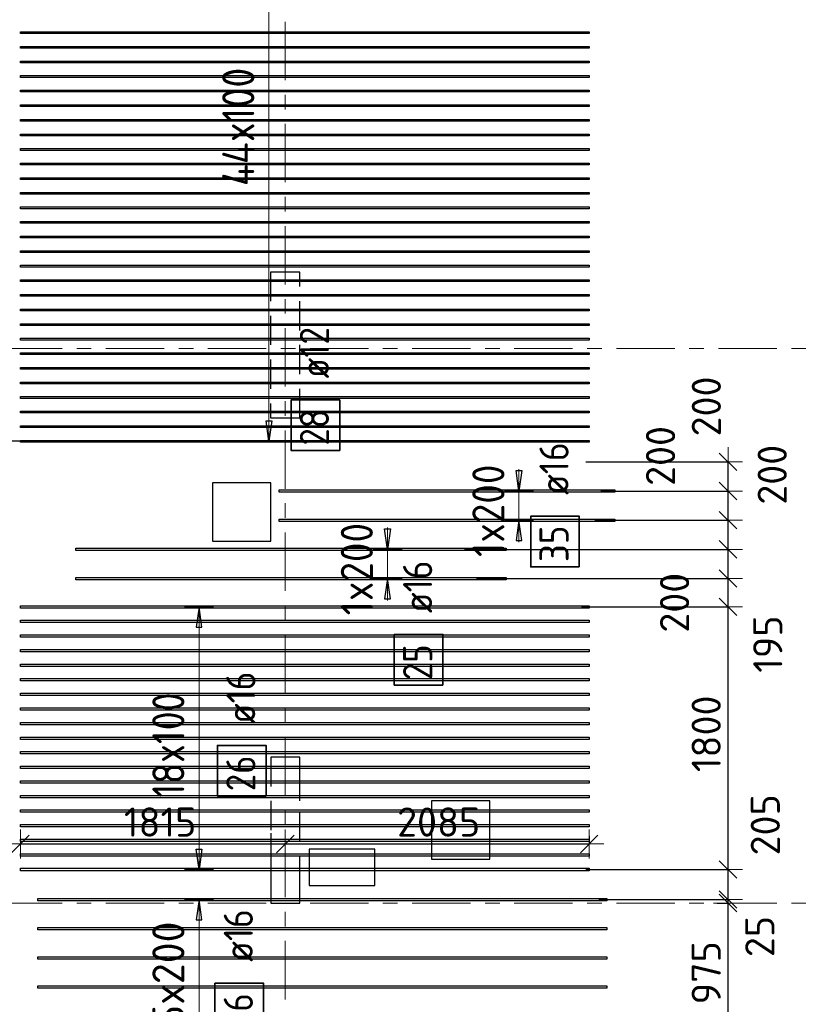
# Model space of a CAD drawing. Header units: metres. Extents: x -38 to 97, y -15 to 21.
# Tile 16 of 82: x 11 to 16, y 8 to 15. Entities that reach past the tile are written whole.
import ezdxf

# ---------------------------------------------------------------- set-up
doc = ezdxf.new("R2010")
doc.units = ezdxf.units.M
doc.header["$PDMODE"] = 65
for name, pattern in [('______11', [0.5, 0.4, -0.05, 0, -0.05]), ('______2', [0.27, 0.2, -0.07]), ('______5', [1.1, 0.8, -0.1, 0.1, -0.1])]:
    doc.linetypes.add(name, pattern=pattern)
for name, color, linetype, lineweight in [('XR$2$Осевая линия (1)', 7, '______5', 13), ('XR$3$Перекрытие (1)', 7, 'Continuous', 35), ('XR$3$Размерная линия (1)', 7, 'Continuous', 13)]:
    doc.layers.add(name, color=color, linetype=linetype, lineweight=lineweight)
doc.layers.add('XR$3$Арм.стержн.Доп. Арм верхн.зоны Х', color=7, linetype='Continuous', lineweight=35, true_color=0x8c8cff)
doc.layers.add('XR$5$Стена_ бетон несущ.', color=7, linetype='Continuous', lineweight=70, true_color=0xb4b496)
doc.styles.add('ISOCPEUR', font='txt')
doc.dimstyles.new('DIMSTYLE_3', dxfattribs={"dimtxt": 0.2, "dimasz": 0.2, "dimexe": 0, "dimexo": 0, "dimgap": 0.1, "dimtad": 2, "dimdec": 0, "dimlfac": 1000, "dimrnd": 5, "dimzin": 12, "dimdsep": 46, "dimtxsty": 'ISOCPEUR', "dimblk1": 'ALL_ML_STRICH', "dimblk2": 'ALL_ML_STRICH', "dimsah": 1, "dimcen": 0, "dimclrd": 7, "dimclre": 256, "dimclrt": 7, "dimadec": 0, "dimazin": 0, "dimtfac": 1, "dimtdec": 0, "dimtix": 1, "dimtmove": 2, "dimatfit": 3, "dimfxl": 0, "dimtzin": 0, "dimlwd": 0, "dimlwe": -3, "dimarcsym": 0})
doc.dimstyles.new('DIMSTYLE_6', dxfattribs={"dimtxt": 0.2, "dimasz": 0.2, "dimexe": 0, "dimexo": 0, "dimgap": 0.1, "dimtad": 2, "dimdec": 0, "dimlfac": 1000, "dimrnd": 5, "dimzin": 12, "dimdsep": 46, "dimtxsty": 'ISOCPEUR', "dimblk1": 'ALL_ML_STRICH', "dimblk2": 'ALL_ML_STRICH', "dimsah": 1, "dimcen": 0, "dimclrd": 7, "dimclre": 256, "dimclrt": 7, "dimadec": 0, "dimazin": 0, "dimtfac": 1, "dimtdec": 0, "dimtix": 1, "dimtmove": 2, "dimatfit": 3, "dimfxl": 0, "dimtvp": 1.2, "dimtzin": 0, "dimlwd": 0, "dimlwe": -3, "dimarcsym": 0})
doc.dimstyles.new('DIMSTYLE_7', dxfattribs={"dimtxt": 0.2, "dimasz": 0.2, "dimexe": 0, "dimexo": 0, "dimgap": 0.1, "dimtad": 0, "dimdec": 0, "dimlfac": 1000, "dimrnd": 5, "dimzin": 12, "dimdsep": 46, "dimtxsty": 'ISOCPEUR', "dimblk1": 'ALL_ML_STRICH', "dimblk2": 'ALL_ML_STRICH', "dimsah": 1, "dimcen": 0, "dimclrd": 7, "dimclre": 256, "dimclrt": 7, "dimadec": 0, "dimazin": 0, "dimtfac": 1, "dimtdec": 0, "dimtix": 1, "dimtmove": 2, "dimatfit": 3, "dimfxl": 0, "dimtvp": 1.2, "dimtzin": 0, "dimlwd": 0, "dimlwe": -3, "dimarcsym": 0})

# ---------------------------------------------------------------- blocks, each defined once
blk = doc.blocks.new('ALL_ML_STRICH')
at = {"color": 0, "linetype": 'ByBlock', "lineweight": -2}
for p, q in [((0, -0.5), (0, 0.5)), ((-1, 0), (0.5, 0)), ((-0.3, -0.3), (0.3, 0.3))]:
    blk.add_line(p, q, dxfattribs=at)
blk = doc.blocks.new('*D369')
at = {"layer": 'DEFPOINTS', "color": 7, "linetype": 'Continuous', "lineweight": 13, "transparency": 33554687}
for p in [(15.5407, 9), (14.7167, 8.0241), (15.6359, 8.0241)]:
    blk.add_point(p, dxfattribs=at)
at = {"layer": 'XR$3$Размерная линия (1)', "color": 9, "linetype": 'Continuous', "lineweight": -2, "true_color": 0xc7c7c7, "transparency": 33554687}
for p, q in [((15.5607, 9), (15.6359, 9)), ((14.7367, 8.0241), (15.6359, 8.0241))]:
    blk.add_line(p, q, dxfattribs=at)
at = {"layer": 'XR$3$Размерная линия (1)', "color": 7, "linetype": 'Continuous', "lineweight": -2, "transparency": 33554687}
blk.add_line((15.6359, 8.0241), (15.6359, 9), dxfattribs=at)
at = {"layer": 'XR$3$Размерная линия (1)', "color": 7, "linetype": 'Continuous', "lineweight": 13, "transparency": 33554687, "xscale": 0.2, "yscale": 0.2, "zscale": 0.2}
for p, rotation in [((15.6359, 9), 90), ((15.6359, 8.0241), 270)]:
    blk.add_blockref('ALL_ML_STRICH', p, dxfattribs=dict(at, rotation=rotation))
at = {"layer": 'XR$3$Размерная линия (1)', "color": 7, "linetype": 'Continuous', "lineweight": 13, "transparency": 33554687, "insert": (15.4859, 8.522), "char_height": 0.2, "width": 0.6, "attachment_point": 5, "rotation": 90, "style": 'ISOCPEUR'}
blk.add_mtext('\\A1;{975}', dxfattribs=at)
blk = doc.blocks.new('*D370')
at = {"layer": 'DEFPOINTS', "color": 7, "linetype": 'Continuous', "lineweight": 13, "transparency": 33554687}
for p in [(14.7297, 9.0241), (15.5407, 9), (15.6359, 9)]:
    blk.add_point(p, dxfattribs=at)
at = {"layer": 'XR$3$Размерная линия (1)', "color": 9, "linetype": 'Continuous', "lineweight": -2, "true_color": 0xc7c7c7, "transparency": 33554687}
for p, q in [((14.7497, 9.0241), (15.6359, 9.0241)), ((15.5607, 9), (15.6359, 9))]:
    blk.add_line(p, q, dxfattribs=at)
at = {"layer": 'XR$3$Размерная линия (1)', "color": 7, "linetype": 'Continuous', "lineweight": -2, "transparency": 33554687}
blk.add_line((15.6359, 9), (15.6359, 9.0241), dxfattribs=at)
at = {"layer": 'XR$3$Размерная линия (1)', "color": 7, "linetype": 'Continuous', "lineweight": 13, "transparency": 33554687, "xscale": 0.2, "yscale": 0.2, "zscale": 0.2}
for p, rotation in [((15.6359, 9), 270), ((15.6359, 9.0241), 90)]:
    blk.add_blockref('ALL_ML_STRICH', p, dxfattribs=dict(at, rotation=rotation))
at = {"layer": 'XR$3$Размерная линия (1)', "color": 7, "linetype": 'Continuous', "lineweight": 13, "transparency": 33554687, "insert": (15.8536, 8.7705), "char_height": 0.2, "width": 0.4, "attachment_point": 5, "rotation": 90, "style": 'ISOCPEUR'}
blk.add_mtext('\\A1;{25}', dxfattribs=at)
blk = doc.blocks.new('*D371')
at = {"layer": 'DEFPOINTS', "color": 7, "linetype": 'Continuous', "lineweight": 13, "transparency": 33554687}
for p in [(14.6401, 9.23), (14.7297, 9.0241), (15.6359, 9.0241)]:
    blk.add_point(p, dxfattribs=at)
at = {"layer": 'XR$3$Размерная линия (1)', "color": 9, "linetype": 'Continuous', "lineweight": -2, "true_color": 0xc7c7c7, "transparency": 33554687}
for p, q in [((14.6601, 9.23), (15.6359, 9.23)), ((14.7497, 9.0241), (15.6359, 9.0241))]:
    blk.add_line(p, q, dxfattribs=at)
at = {"layer": 'XR$3$Размерная линия (1)', "color": 7, "linetype": 'Continuous', "lineweight": -2, "transparency": 33554687}
blk.add_line((15.6359, 9.0241), (15.6359, 9.23), dxfattribs=at)
at = {"layer": 'XR$3$Размерная линия (1)', "color": 7, "linetype": 'Continuous', "lineweight": 13, "transparency": 33554687, "xscale": 0.2, "yscale": 0.2, "zscale": 0.2}
for p, rotation in [((15.6359, 9.23), 90), ((15.6359, 9.0241), 270)]:
    blk.add_blockref('ALL_ML_STRICH', p, dxfattribs=dict(at, rotation=rotation))
at = {"layer": 'XR$3$Размерная линия (1)', "color": 7, "linetype": 'Continuous', "lineweight": 13, "transparency": 33554687, "insert": (15.8911, 9.536), "char_height": 0.2, "width": 0.6, "attachment_point": 5, "rotation": 90, "style": 'ISOCPEUR'}
blk.add_mtext('\\A1;{205}', dxfattribs=at)
blk = doc.blocks.new('*D372')
at = {"layer": 'DEFPOINTS', "color": 7, "linetype": 'Continuous', "lineweight": 13, "transparency": 33554687}
for p in [(14.6109, 11.03), (14.6401, 9.23), (15.6359, 9.23)]:
    blk.add_point(p, dxfattribs=at)
at = {"layer": 'XR$3$Размерная линия (1)', "color": 9, "linetype": 'Continuous', "lineweight": -2, "true_color": 0xc7c7c7, "transparency": 33554687}
for p, q in [((14.6309, 11.03), (15.6359, 11.03)), ((14.6601, 9.23), (15.6359, 9.23))]:
    blk.add_line(p, q, dxfattribs=at)
at = {"layer": 'XR$3$Размерная линия (1)', "color": 7, "linetype": 'Continuous', "lineweight": -2, "transparency": 33554687}
blk.add_line((15.6359, 9.23), (15.6359, 11.03), dxfattribs=at)
at = {"layer": 'XR$3$Размерная линия (1)', "color": 7, "linetype": 'Continuous', "lineweight": 13, "transparency": 33554687, "xscale": 0.2, "yscale": 0.2, "zscale": 0.2}
for p, rotation in [((15.6359, 11.03), 90), ((15.6359, 9.23), 270)]:
    blk.add_blockref('ALL_ML_STRICH', p, dxfattribs=dict(at, rotation=rotation))
at = {"layer": 'XR$3$Размерная линия (1)', "color": 7, "linetype": 'Continuous', "lineweight": 13, "transparency": 33554687, "insert": (15.4859, 10.16), "char_height": 0.2, "width": 0.8, "attachment_point": 5, "rotation": 90, "style": 'ISOCPEUR'}
blk.add_mtext('\\A1;{1800}', dxfattribs=at)
blk = doc.blocks.new('*D373')
at = {"layer": 'DEFPOINTS', "color": 7, "linetype": 'Continuous', "lineweight": 13, "transparency": 33554687}
for p in [(13.8913, 11.2241), (14.6109, 11.03), (15.6359, 11.03)]:
    blk.add_point(p, dxfattribs=at)
at = {"layer": 'XR$3$Размерная линия (1)', "color": 9, "linetype": 'Continuous', "lineweight": -2, "true_color": 0xc7c7c7, "transparency": 33554687}
for p, q in [((13.9113, 11.2241), (15.6359, 11.2241)), ((14.6309, 11.03), (15.6359, 11.03))]:
    blk.add_line(p, q, dxfattribs=at)
at = {"layer": 'XR$3$Размерная линия (1)', "color": 7, "linetype": 'Continuous', "lineweight": -2, "transparency": 33554687}
blk.add_line((15.6359, 11.03), (15.6359, 11.2241), dxfattribs=at)
at = {"layer": 'XR$3$Размерная линия (1)', "color": 7, "linetype": 'Continuous', "lineweight": 13, "transparency": 33554687, "xscale": 0.2, "yscale": 0.2, "zscale": 0.2}
for p, rotation in [((15.6359, 11.2241), 90), ((15.6359, 11.03), 270)]:
    blk.add_blockref('ALL_ML_STRICH', p, dxfattribs=dict(at, rotation=rotation))
at = {"layer": 'XR$3$Размерная линия (1)', "color": 7, "linetype": 'Continuous', "lineweight": 13, "transparency": 33554687, "insert": (15.9082, 10.7748), "char_height": 0.2, "width": 0.6, "attachment_point": 5, "rotation": 90, "style": 'ISOCPEUR'}
blk.add_mtext('\\A1;{195}', dxfattribs=at)
blk = doc.blocks.new('*D374')
at = {"layer": 'DEFPOINTS', "color": 7, "linetype": 'Continuous', "lineweight": 13, "transparency": 33554687}
for p in [(13.8097, 11.4241), (13.8913, 11.2241), (15.6359, 11.2241)]:
    blk.add_point(p, dxfattribs=at)
at = {"layer": 'XR$3$Размерная линия (1)', "color": 9, "linetype": 'Continuous', "lineweight": -2, "true_color": 0xc7c7c7, "transparency": 33554687}
for p, q in [((13.8297, 11.4241), (15.6359, 11.4241)), ((13.9113, 11.2241), (15.6359, 11.2241))]:
    blk.add_line(p, q, dxfattribs=at)
at = {"layer": 'XR$3$Размерная линия (1)', "color": 7, "linetype": 'Continuous', "lineweight": -2, "transparency": 33554687}
blk.add_line((15.6359, 11.2241), (15.6359, 11.4241), dxfattribs=at)
at = {"layer": 'XR$3$Размерная линия (1)', "color": 7, "linetype": 'Continuous', "lineweight": 13, "transparency": 33554687, "xscale": 0.2, "yscale": 0.2, "zscale": 0.2}
for p, rotation in [((15.6359, 11.4241), 90), ((15.6359, 11.2241), 270)]:
    blk.add_blockref('ALL_ML_STRICH', p, dxfattribs=dict(at, rotation=rotation))
at = {"layer": 'XR$3$Размерная линия (1)', "color": 7, "linetype": 'Continuous', "lineweight": 13, "transparency": 33554687, "insert": (15.2691, 11.0585), "char_height": 0.2, "width": 0.6, "attachment_point": 5, "rotation": 90, "style": 'ISOCPEUR'}
blk.add_mtext('\\A1;{200}', dxfattribs=at)
blk = doc.blocks.new('*D375')
at = {"layer": 'DEFPOINTS', "color": 7, "linetype": 'Continuous', "lineweight": 13, "transparency": 33554687}
for p in [(14.7023, 11.6241), (13.8097, 11.4241), (15.6359, 11.4241)]:
    blk.add_point(p, dxfattribs=at)
at = {"layer": 'XR$3$Размерная линия (1)', "color": 9, "linetype": 'Continuous', "lineweight": -2, "true_color": 0xc7c7c7, "transparency": 33554687}
for p, q in [((14.7223, 11.6241), (15.6359, 11.6241)), ((13.8297, 11.4241), (15.6359, 11.4241))]:
    blk.add_line(p, q, dxfattribs=at)
at = {"layer": 'XR$3$Размерная линия (1)', "color": 7, "linetype": 'Continuous', "lineweight": -2, "transparency": 33554687}
blk.add_line((15.6359, 11.4241), (15.6359, 11.6241), dxfattribs=at)
at = {"layer": 'XR$3$Размерная линия (1)', "color": 7, "linetype": 'Continuous', "lineweight": 13, "transparency": 33554687, "xscale": 0.2, "yscale": 0.2, "zscale": 0.2}
for p, rotation in [((15.6359, 11.6241), 90), ((15.6359, 11.4241), 270)]:
    blk.add_blockref('ALL_ML_STRICH', p, dxfattribs=dict(at, rotation=rotation))
at = {"layer": 'XR$3$Размерная линия (1)', "color": 7, "linetype": 'Continuous', "lineweight": 13, "transparency": 33554687, "insert": (15.9386, 11.9356), "char_height": 0.2, "width": 0.6, "attachment_point": 5, "rotation": 90, "style": 'ISOCPEUR'}
blk.add_mtext('\\A1;{200}', dxfattribs=at)
blk = doc.blocks.new('*D376')
at = {"layer": 'DEFPOINTS', "color": 7, "linetype": 'Continuous', "lineweight": 13, "transparency": 33554687}
for p in [(14.7428, 11.8241), (14.7023, 11.6241), (15.6359, 11.6241)]:
    blk.add_point(p, dxfattribs=at)
at = {"layer": 'XR$3$Размерная линия (1)', "color": 9, "linetype": 'Continuous', "lineweight": -2, "true_color": 0xc7c7c7, "transparency": 33554687}
for p, q in [((14.7628, 11.8241), (15.6359, 11.8241)), ((14.7223, 11.6241), (15.6359, 11.6241))]:
    blk.add_line(p, q, dxfattribs=at)
at = {"layer": 'XR$3$Размерная линия (1)', "color": 7, "linetype": 'Continuous', "lineweight": -2, "transparency": 33554687}
blk.add_line((15.6359, 11.6241), (15.6359, 11.8241), dxfattribs=at)
at = {"layer": 'XR$3$Размерная линия (1)', "color": 7, "linetype": 'Continuous', "lineweight": 13, "transparency": 33554687, "xscale": 0.2, "yscale": 0.2, "zscale": 0.2}
for p, rotation in [((15.6359, 11.8241), 90), ((15.6359, 11.6241), 270)]:
    blk.add_blockref('ALL_ML_STRICH', p, dxfattribs=dict(at, rotation=rotation))
at = {"layer": 'XR$3$Размерная линия (1)', "color": 7, "linetype": 'Continuous', "lineweight": 13, "transparency": 33554687, "insert": (15.173, 12.0643), "char_height": 0.2, "width": 0.6, "attachment_point": 5, "rotation": 90, "style": 'ISOCPEUR'}
blk.add_mtext('\\A1;{200}', dxfattribs=at)
blk = doc.blocks.new('*D377')
at = {"layer": 'DEFPOINTS', "color": 7, "linetype": 'Continuous', "lineweight": 13, "transparency": 33554687}
for p in [(14.6402, 12.0241), (14.7428, 11.8241), (15.6359, 11.8241)]:
    blk.add_point(p, dxfattribs=at)
at = {"layer": 'XR$3$Размерная линия (1)', "color": 9, "linetype": 'Continuous', "lineweight": -2, "true_color": 0xc7c7c7, "transparency": 33554687}
for p, q in [((14.6602, 12.0241), (15.6359, 12.0241)), ((14.7628, 11.8241), (15.6359, 11.8241))]:
    blk.add_line(p, q, dxfattribs=at)
at = {"layer": 'XR$3$Размерная линия (1)', "color": 7, "linetype": 'Continuous', "lineweight": -2, "transparency": 33554687}
blk.add_line((15.6359, 11.8241), (15.6359, 12.0241), dxfattribs=at)
at = {"layer": 'XR$3$Размерная линия (1)', "color": 7, "linetype": 'Continuous', "lineweight": 13, "transparency": 33554687, "xscale": 0.2, "yscale": 0.2, "zscale": 0.2}
for p, rotation in [((15.6359, 12.0241), 90), ((15.6359, 11.8241), 270)]:
    blk.add_blockref('ALL_ML_STRICH', p, dxfattribs=dict(at, rotation=rotation))
at = {"layer": 'XR$3$Размерная линия (1)', "color": 7, "linetype": 'Continuous', "lineweight": 13, "transparency": 33554687, "insert": (15.4868, 12.4037), "char_height": 0.2, "width": 0.6, "attachment_point": 5, "rotation": 90, "style": 'ISOCPEUR'}
blk.add_mtext('\\A1;{200}', dxfattribs=at)
blk = doc.blocks.new('*D378')
at = {"layer": 'DEFPOINTS', "color": 7, "linetype": 'Continuous', "lineweight": 13, "transparency": 33554687}
for p in [(10.7838, 9.4051), (10.7838, 9.3917), (12.6, 9.3859)]:
    blk.add_point(p, dxfattribs=at)
at = {"layer": 'XR$3$Размерная линия (1)', "color": 9, "linetype": 'Continuous', "lineweight": -2, "true_color": 0xc7c7c7, "transparency": 33554687}
for p, q in [((10.7838, 9.4117), (10.7838, 9.4051)), ((12.6, 9.4059), (12.6, 9.4051))]:
    blk.add_line(p, q, dxfattribs=at)
at = {"layer": 'XR$3$Размерная линия (1)', "color": 7, "linetype": 'Continuous', "lineweight": -2, "transparency": 33554687}
blk.add_line((10.7838, 9.4051), (12.6, 9.4051), dxfattribs=at)
at = {"layer": 'XR$3$Размерная линия (1)', "color": 7, "linetype": 'Continuous', "lineweight": 13, "transparency": 33554687, "xscale": 0.2, "yscale": 0.2, "zscale": 0.2, "rotation": 180}
blk.add_blockref('ALL_ML_STRICH', (10.7838, 9.4051), dxfattribs=at)
at = {"layer": 'XR$3$Размерная линия (1)', "color": 7, "linetype": 'Continuous', "lineweight": 13, "transparency": 33554687, "xscale": 0.2, "yscale": 0.2, "zscale": 0.2}
blk.add_blockref('ALL_ML_STRICH', (12.6, 9.4051), dxfattribs=at)
at = {"layer": 'XR$3$Размерная линия (1)', "color": 7, "linetype": 'Continuous', "lineweight": 13, "transparency": 33554687, "insert": (11.7419, 9.5551), "char_height": 0.2, "width": 0.8, "attachment_point": 5, "style": 'ISOCPEUR'}
blk.add_mtext('\\A1;{1815}', dxfattribs=at)
blk = doc.blocks.new('*D379')
at = {"layer": 'DEFPOINTS', "color": 7, "linetype": 'Continuous', "lineweight": 13, "transparency": 33554687}
for p in [(14.6838, 9.4785), (12.6, 9.4051), (12.6, 9.3859)]:
    blk.add_point(p, dxfattribs=at)
at = {"layer": 'XR$3$Размерная линия (1)', "color": 9, "linetype": 'Continuous', "lineweight": -2, "true_color": 0xc7c7c7, "transparency": 33554687}
for p, q in [((14.6838, 9.4585), (14.6838, 9.4051)), ((12.6, 9.4059), (12.6, 9.4051))]:
    blk.add_line(p, q, dxfattribs=at)
at = {"layer": 'XR$3$Размерная линия (1)', "color": 7, "linetype": 'Continuous', "lineweight": -2, "transparency": 33554687}
blk.add_line((12.6, 9.4051), (14.6838, 9.4051), dxfattribs=at)
at = {"layer": 'XR$3$Размерная линия (1)', "color": 7, "linetype": 'Continuous', "lineweight": 13, "transparency": 33554687, "xscale": 0.2, "yscale": 0.2, "zscale": 0.2, "rotation": 180}
blk.add_blockref('ALL_ML_STRICH', (12.6, 9.4051), dxfattribs=at)
at = {"layer": 'XR$3$Размерная линия (1)', "color": 7, "linetype": 'Continuous', "lineweight": 13, "transparency": 33554687, "xscale": 0.2, "yscale": 0.2, "zscale": 0.2}
blk.add_blockref('ALL_ML_STRICH', (14.6838, 9.4051), dxfattribs=at)
at = {"layer": 'XR$3$Размерная линия (1)', "color": 7, "linetype": 'Continuous', "lineweight": 13, "transparency": 33554687, "insert": (13.6519, 9.5551), "char_height": 0.2, "width": 0.8, "attachment_point": 5, "style": 'ISOCPEUR'}
blk.add_mtext('\\A1;{2085}', dxfattribs=at)
blk = doc.blocks.new('*D380')
at = {"layer": 'DEFPOINTS', "color": 7, "linetype": 'Continuous', "lineweight": 13, "transparency": 33554687}
for p in [(10.5033, 12.8), (10.3887, 12.165), (10.8182, 12.165)]:
    blk.add_point(p, dxfattribs=at)
at = {"layer": 'XR$3$Размерная линия (1)', "color": 9, "linetype": 'Continuous', "lineweight": -2, "true_color": 0xc7c7c7, "transparency": 33554687}
for p, q in [((10.4833, 12.8), (10.3887, 12.8)), ((10.7982, 12.165), (10.3887, 12.165))]:
    blk.add_line(p, q, dxfattribs=at)
at = {"layer": 'XR$3$Размерная линия (1)', "color": 7, "linetype": 'Continuous', "lineweight": -2, "transparency": 33554687}
blk.add_line((10.3887, 12.165), (10.3887, 12.8), dxfattribs=at)
at = {"layer": 'XR$3$Размерная линия (1)', "color": 7, "linetype": 'Continuous', "lineweight": 13, "transparency": 33554687, "xscale": 0.2, "yscale": 0.2, "zscale": 0.2}
for p, rotation in [((10.3887, 12.8), 90), ((10.3887, 12.165), 270)]:
    blk.add_blockref('ALL_ML_STRICH', p, dxfattribs=dict(at, rotation=rotation))
at = {"layer": 'XR$3$Размерная линия (1)', "color": 7, "linetype": 'Continuous', "lineweight": 13, "transparency": 33554687, "insert": (10.2387, 12.4925), "char_height": 0.2, "width": 0.6, "attachment_point": 5, "rotation": 90, "style": 'ISOCPEUR'}
blk.add_mtext('\\A1;{635}', dxfattribs=at)

msp = doc.modelspace()

# ---------------------------------------------------------------- linework, layer by layer
at = {"layer": 'XR$2$Осевая линия (1)', "color": 253, "linetype": '______11', "lineweight": 13, "true_color": 0xa0a0a0, "transparency": 33554687}
for p, q in [((12.6, 8.34), (12.6, 19.78)), ((-2.63, 12.8), (62.6, 12.8)), ((-2.63, 9), (62.6, 9))]:
    msp.add_line(p, q, dxfattribs=at)
at = {"layer": 'XR$3$Арм.стержн.Доп. Арм верхн.зоны Х', "color": 7, "linetype": 'Continuous', "lineweight": 13, "transparency": 33554687}
for p, q in [((12.4881, 12.165), (12.4881, 16.565)), ((12.4881, 12.165), (12.4881, 12.165)), ((14.2025, 11.8241), (14.2025, 11.9741)), ((14.2025, 11.6241), (14.2025, 11.8241)), ((14.2025, 11.6241), (14.2025, 11.4741)), ((13.3007, 11.4241), (13.3007, 11.5741)), ((13.3007, 11.2241), (13.3007, 11.4241)), ((13.3007, 11.2241), (13.3007, 11.0741)), ((12.0087, 11.03), (12.0087, 11.03)), ((12.0087, 9.23), (12.0087, 11.03)), ((12.0087, 9.23), (12.0087, 9.23)), ((12.0087, 9.0241), (12.0087, 9.0241)), ((12.0087, 8.0241), (12.0087, 9.0241))]:
    msp.add_line(p, q, dxfattribs=at)
at = {"layer": 'XR$3$Арм.стержн.Доп. Арм верхн.зоны Х', "color": 7, "linetype": 'Continuous', "lineweight": 25, "transparency": 33554687}
for p, q in [((12.4881, 12.165), (12.4681, 12.305)), ((12.4681, 12.305), (12.5081, 12.305)), ((12.5081, 12.305), (12.4881, 12.165)), ((14.2025, 11.8241), (14.1825, 11.9641)), ((14.1825, 11.9641), (14.2225, 11.9641)), ((14.2225, 11.9641), (14.2025, 11.8241)), ((14.2025, 11.6241), (14.1825, 11.4841)), ((14.2225, 11.4841), (14.2025, 11.6241)), ((13.3007, 11.4241), (13.2807, 11.5641)), ((13.2807, 11.5641), (13.3207, 11.5641)), ((13.3207, 11.5641), (13.3007, 11.4241)), ((14.1825, 11.4841), (14.2225, 11.4841)), ((13.3007, 11.2241), (13.2807, 11.0841)), ((13.3207, 11.0841), (13.3007, 11.2241)), ((13.2807, 11.0841), (13.3207, 11.0841)), ((12.0087, 11.03), (11.9887, 10.89)), ((12.0287, 10.89), (12.0087, 11.03)), ((11.9887, 10.89), (12.0287, 10.89)), ((12.0087, 9.23), (11.9887, 9.37)), ((11.9887, 9.37), (12.0287, 9.37)), ((12.0287, 9.37), (12.0087, 9.23)), ((12.0087, 9.0241), (11.9887, 8.8841)), ((12.0287, 8.8841), (12.0087, 9.0241)), ((11.9887, 8.8841), (12.0287, 8.8841))]:
    msp.add_line(p, q, dxfattribs=at)
at = {"layer": 'XR$3$Арм.стержн.Доп. Арм верхн.зоны Х', "color": 253, "linetype": 'Continuous', "lineweight": -3, "true_color": 0xa0a0a0, "transparency": 33554687}
for p, q in [((12.4881, 12.165), (12.3881, 12.165)), ((12.4881, 12.165), (12.5881, 12.165)), ((14.2025, 11.8241), (14.1025, 11.8241)), ((14.2025, 11.8241), (14.3025, 11.8241)), ((14.2025, 11.6241), (14.1025, 11.6241)), ((14.2025, 11.6241), (14.3025, 11.6241)), ((13.3007, 11.4241), (13.2007, 11.4241)), ((13.3007, 11.4241), (13.4007, 11.4241)), ((13.3007, 11.2241), (13.2007, 11.2241)), ((13.3007, 11.2241), (13.4007, 11.2241)), ((12.0087, 11.03), (11.9087, 11.03)), ((12.0087, 11.03), (12.1087, 11.03)), ((12.0087, 9.23), (11.9087, 9.23)), ((12.0087, 9.23), (12.1087, 9.23)), ((12.0087, 9.0241), (11.9087, 9.0241)), ((12.0087, 9.0241), (12.1087, 9.0241))]:
    msp.add_line(p, q, dxfattribs=at)
at = {"layer": 'XR$3$Арм.стержн.Доп. Арм верхн.зоны Х', "color": 34, "linetype": 'Continuous', "lineweight": 25, "transparency": 33554687}
for points in [[(10.7838, 14.971), (14.6838, 14.971), (14.6838, 14.959), (10.7838, 14.959), (10.7838, 14.971)], [(10.7838, 14.871), (14.6838, 14.871), (14.6838, 14.859), (10.7838, 14.859), (10.7838, 14.871)], [(10.7838, 14.771), (14.6838, 14.771), (14.6838, 14.759), (10.7838, 14.759), (10.7838, 14.771)], [(10.7838, 14.671), (14.6838, 14.671), (14.6838, 14.659), (10.7838, 14.659), (10.7838, 14.671)], [(10.7838, 14.571), (14.6838, 14.571), (14.6838, 14.559), (10.7838, 14.559), (10.7838, 14.571)], [(10.7838, 14.471), (14.6838, 14.471), (14.6838, 14.459), (10.7838, 14.459), (10.7838, 14.471)], [(10.7838, 14.371), (14.6838, 14.371), (14.6838, 14.359), (10.7838, 14.359), (10.7838, 14.371)], [(10.7838, 14.271), (14.6838, 14.271), (14.6838, 14.259), (10.7838, 14.259), (10.7838, 14.271)], [(10.7838, 14.171), (14.6838, 14.171), (14.6838, 14.159), (10.7838, 14.159), (10.7838, 14.171)], [(10.7838, 14.071), (14.6838, 14.071), (14.6838, 14.059), (10.7838, 14.059), (10.7838, 14.071)], [(10.7838, 13.971), (14.6838, 13.971), (14.6838, 13.959), (10.7838, 13.959), (10.7838, 13.971)], [(10.7838, 13.871), (14.6838, 13.871), (14.6838, 13.859), (10.7838, 13.859), (10.7838, 13.871)], [(10.7838, 13.771), (14.6838, 13.771), (14.6838, 13.759), (10.7838, 13.759), (10.7838, 13.771)], [(10.7838, 13.671), (14.6838, 13.671), (14.6838, 13.659), (10.7838, 13.659), (10.7838, 13.671)], [(10.7838, 13.571), (14.6838, 13.571), (14.6838, 13.559), (10.7838, 13.559), (10.7838, 13.571)], [(10.7838, 13.471), (14.6838, 13.471), (14.6838, 13.459), (10.7838, 13.459), (10.7838, 13.471)], [(10.7838, 13.371), (14.6838, 13.371), (14.6838, 13.359), (10.7838, 13.359), (10.7838, 13.371)], [(10.7838, 13.271), (14.6838, 13.271), (14.6838, 13.259), (10.7838, 13.259), (10.7838, 13.271)], [(10.7838, 13.171), (14.6838, 13.171), (14.6838, 13.159), (10.7838, 13.159), (10.7838, 13.171)], [(10.7838, 13.071), (14.6838, 13.071), (14.6838, 13.059), (10.7838, 13.059), (10.7838, 13.071)], [(10.7838, 12.971), (14.6838, 12.971), (14.6838, 12.959), (10.7838, 12.959), (10.7838, 12.971)], [(10.7838, 12.871), (14.6838, 12.871), (14.6838, 12.859), (10.7838, 12.859), (10.7838, 12.871)], [(10.7838, 12.771), (14.6838, 12.771), (14.6838, 12.759), (10.7838, 12.759), (10.7838, 12.771)], [(10.7838, 12.671), (14.6838, 12.671), (14.6838, 12.659), (10.7838, 12.659), (10.7838, 12.671)], [(10.7838, 12.571), (14.6838, 12.571), (14.6838, 12.559), (10.7838, 12.559), (10.7838, 12.571)], [(10.7838, 12.471), (14.6838, 12.471), (14.6838, 12.459), (10.7838, 12.459), (10.7838, 12.471)], [(10.7838, 12.371), (14.6838, 12.371), (14.6838, 12.359), (10.7838, 12.359), (10.7838, 12.371)], [(10.7838, 12.271), (14.6838, 12.271), (14.6838, 12.259), (10.7838, 12.259), (10.7838, 12.271)], [(10.7838, 12.171), (14.6838, 12.171), (14.6838, 12.159), (10.7838, 12.159), (10.7838, 12.171)]]:
    msp.add_lwpolyline(points, dxfattribs=at)
at = {"layer": 'XR$3$Арм.стержн.Доп. Арм верхн.зоны Х', "color": 7, "linetype": 'Continuous', "lineweight": 35, "transparency": 33554687}
for points in [[(12.9734, 12.1023), (12.9734, 12.4489), (12.64, 12.4489), (12.64, 12.1023), (12.9734, 12.1023)], [(14.6159, 11.3041), (14.6159, 11.6508), (14.2826, 11.6508), (14.2826, 11.3041), (14.6159, 11.3041)], [(13.681, 10.4942), (13.681, 10.8409), (13.3476, 10.8409), (13.3476, 10.4942), (13.681, 10.4942)], [(12.4685, 9.7332), (12.4685, 10.0799), (12.1352, 10.0799), (12.1352, 9.7332), (12.4685, 9.7332)], [(12.4516, 8.1039), (12.4516, 8.4505), (12.1183, 8.4505), (12.1183, 8.1039), (12.4516, 8.1039)]]:
    msp.add_lwpolyline(points, dxfattribs=at)
at = {"layer": 'XR$3$Арм.стержн.Доп. Арм верхн.зоны Х', "color": 7, "linetype": 'Continuous', "lineweight": 25, "transparency": 33554687}
for points in [[(12.5589, 11.8321), (14.8589, 11.8321), (14.8589, 11.8161), (12.5589, 11.8161), (12.5589, 11.8321)], [(12.5589, 11.6321), (14.8589, 11.6321), (14.8589, 11.6161), (12.5589, 11.6161), (12.5589, 11.6321)], [(14.1149, 11.4161), (11.1649, 11.4161), (11.1649, 11.4321), (14.1149, 11.4321), (14.1149, 11.4161)], [(14.1149, 11.2161), (11.1649, 11.2161), (11.1649, 11.2321), (14.1149, 11.2321), (14.1149, 11.2161)], [(10.7838, 11.038), (14.6838, 11.038), (14.6838, 11.022), (10.7838, 11.022), (10.7838, 11.038)], [(10.7838, 10.938), (14.6838, 10.938), (14.6838, 10.922), (10.7838, 10.922), (10.7838, 10.938)], [(10.7838, 10.838), (14.6838, 10.838), (14.6838, 10.822), (10.7838, 10.822), (10.7838, 10.838)], [(10.7838, 10.738), (14.6838, 10.738), (14.6838, 10.722), (10.7838, 10.722), (10.7838, 10.738)], [(10.7838, 10.638), (14.6838, 10.638), (14.6838, 10.622), (10.7838, 10.622), (10.7838, 10.638)], [(10.7838, 10.538), (14.6838, 10.538), (14.6838, 10.522), (10.7838, 10.522), (10.7838, 10.538)], [(10.7838, 10.438), (14.6838, 10.438), (14.6838, 10.422), (10.7838, 10.422), (10.7838, 10.438)], [(10.7838, 10.338), (14.6838, 10.338), (14.6838, 10.322), (10.7838, 10.322), (10.7838, 10.338)], [(10.7838, 10.238), (14.6838, 10.238), (14.6838, 10.222), (10.7838, 10.222), (10.7838, 10.238)], [(10.7838, 10.138), (14.6838, 10.138), (14.6838, 10.122), (10.7838, 10.122), (10.7838, 10.138)], [(10.7838, 10.038), (14.6838, 10.038), (14.6838, 10.022), (10.7838, 10.022), (10.7838, 10.038)], [(10.7838, 9.938), (14.6838, 9.938), (14.6838, 9.922), (10.7838, 9.922), (10.7838, 9.938)], [(10.7838, 9.838), (14.6838, 9.838), (14.6838, 9.822), (10.7838, 9.822), (10.7838, 9.838)], [(10.7838, 9.738), (14.6838, 9.738), (14.6838, 9.722), (10.7838, 9.722), (10.7838, 9.738)], [(10.7838, 9.638), (14.6838, 9.638), (14.6838, 9.622), (10.7838, 9.622), (10.7838, 9.638)], [(10.7838, 9.538), (14.6838, 9.538), (14.6838, 9.522), (10.7838, 9.522), (10.7838, 9.538)], [(10.7838, 9.438), (14.6838, 9.438), (14.6838, 9.422), (10.7838, 9.422), (10.7838, 9.438)], [(10.7838, 9.338), (14.6838, 9.338), (14.6838, 9.322), (10.7838, 9.322), (10.7838, 9.338)], [(10.7838, 9.238), (14.6838, 9.238), (14.6838, 9.222), (10.7838, 9.222), (10.7838, 9.238)], [(14.8043, 9.0161), (10.9043, 9.0161), (10.9043, 9.0321), (14.8043, 9.0321), (14.8043, 9.0161)], [(14.8043, 8.8161), (10.9043, 8.8161), (10.9043, 8.8321), (14.8043, 8.8321), (14.8043, 8.8161)], [(14.8043, 8.6161), (10.9043, 8.6161), (10.9043, 8.6321), (14.8043, 8.6321), (14.8043, 8.6161)], [(14.8043, 8.4161), (10.9043, 8.4161), (10.9043, 8.4321), (14.8043, 8.4321), (14.8043, 8.4161)]]:
    msp.add_lwpolyline(points, dxfattribs=at)
at = {"layer": 'XR$3$Перекрытие (1)', "color": 7, "linetype": 'Continuous', "lineweight": 25, "transparency": 33554687}
for p, q in [((12.1001, 11.8802), (12.1001, 11.4802)), ((12.5001, 11.8802), (12.1001, 11.8802)), ((12.5001, 11.4802), (12.5001, 11.8802)), ((12.1001, 11.4802), (12.5001, 11.4802)), ((13.6026, 9.7002), (13.6026, 9.3002)), ((14.0026, 9.7002), (13.6026, 9.7002)), ((14.0026, 9.3002), (14.0026, 9.7002)), ((12.7643, 9.3692), (12.7643, 9.1192)), ((13.2143, 9.3692), (12.7643, 9.3692)), ((13.2143, 9.1192), (13.2143, 9.3692)), ((13.6026, 9.3002), (14.0026, 9.3002)), ((12.7643, 9.1192), (13.2143, 9.1192))]:
    msp.add_line(p, q, dxfattribs=at)
at = {"layer": 'XR$5$Стена_ бетон несущ.', "color": 253, "linetype": '______2', "lineweight": -3, "true_color": 0xa0a0a0, "transparency": 33554687}
for p, q in [((12.5, 13.325), (12.4998, 13.325)), ((12.4998, 13.325), (12.4998, 12.325)), ((12.6998, 13.325), (12.5, 13.325)), ((12.6998, 12.325), (12.6998, 13.325)), ((12.4998, 12.325), (12.5, 12.325)), ((12.5, 12.325), (12.6998, 12.325)), ((12.7, 10), (12.5, 10)), ((12.5, 10), (12.5, 9.48)), ((12.7, 9.9), (12.7, 10)), ((12.7, 9.7), (12.7, 9.9)), ((12.7, 9.12), (12.7, 9.7)), ((12.5, 9.48), (12.5, 9.4)), ((12.5, 9.4), (12.5, 9.2)), ((12.5, 9.2), (12.5, 9.12)), ((12.5, 9.12), (12.5, 9)), ((12.6997, 9.12), (12.7, 9.12)), ((12.6997, 9.08), (12.6997, 9.12)), ((12.6997, 9), (12.6997, 9.08)), ((12.5, 9), (12.6997, 9))]:
    msp.add_line(p, q, dxfattribs=at)

# ---------------------------------------------------------------- texts
at = {"layer": 'XR$3$Арм.стержн.Доп. Арм верхн.зоны Х', "color": 7, "linetype": 'Continuous', "lineweight": 13, "transparency": 33554687, "char_height": 0.22, "attachment_point": 7, "rotation": 90, "style": 'ISOCPEUR'}
for s, insert, width in [('\\W0.91;44x100', (12.3881, 13.914), 1.023847), ('\\W0.89;1x200', (14.1025, 11.3721), 0.823552), ('\\W0.89;1x200', (13.2007, 10.9721), 0.823552), ('\\W0.86;18x100', (11.9087, 9.723), 0.930455), ('\\W0.95;5x200', (11.9087, 8.1501), 0.873359)]:
    msp.add_mtext(s, dxfattribs=dict(at, insert=insert, width=width))
at = {"layer": 'XR$3$Арм.стержн.Доп. Арм верхн.зоны Х', "color": 7, "linetype": 'Continuous', "lineweight": 25, "transparency": 33554687, "char_height": 0.2, "attachment_point": 7, "rotation": 90, "style": 'ISOCPEUR'}
for s, insert, width in [('\\W0.89; ø12 ', (12.9, 12.4823), 0.749105), ('\\W0.87;28', (12.9, 12.1356), 0.367208), ('\\W0.89; ø16 ', (14.5426, 11.6841), 0.749105), ('\\W0.87;35', (14.5426, 11.3374), 0.367208), ('\\W0.89; ø16 ', (13.6076, 10.8742), 0.749105), ('\\W0.87;25', (13.6076, 10.5276), 0.367208), ('\\W0.89; ø16 ', (12.3952, 10.1132), 0.749105), ('\\W0.87;26', (12.3952, 9.7665), 0.367208), ('\\W0.89; ø16 ', (12.3783, 8.4839), 0.749105), ('\\W0.87;26', (12.3783, 8.1372), 0.367208)]:
    msp.add_mtext(s, dxfattribs=dict(at, insert=insert, width=width))

# ---------------------------------------------------------------- dimensions: what is measured, and where the dimension line sits
at = {"layer": 'XR$3$Размерная линия (1)', "color": 7, "linetype": 'Continuous', "lineweight": 13, "transparency": 33554687}
for base, p1, p2, dimstyle, picture, middle in [((10.3887, 12.8), (10.7982, 12.165), (10.4833, 12.8), 'DIMSTYLE_3', '*D380', (10.2387, 12.4925)), ((15.6359, 12.0241), (14.7628, 11.8241), (14.6602, 12.0241), 'DIMSTYLE_6', '*D377', (15.4868, 12.4037)), ((15.6359, 11.8241), (14.7223, 11.6241), (14.7628, 11.8241), 'DIMSTYLE_6', '*D376', (15.173, 12.0643)), ((15.6359, 11.6241), (13.8297, 11.4241), (14.7223, 11.6241), 'DIMSTYLE_7', '*D375', (15.9386, 11.9356)), ((15.6359, 11.4241), (13.9113, 11.2241), (13.8297, 11.4241), 'DIMSTYLE_6', '*D374', (15.2691, 11.0585)), ((15.6359, 11.2241), (14.6309, 11.03), (13.9113, 11.2241), 'DIMSTYLE_7', '*D373', (15.9082, 10.7748)), ((15.6359, 11.03), (14.6601, 9.23), (14.6309, 11.03), 'DIMSTYLE_3', '*D372', (15.4859, 10.16)), ((15.6359, 9.23), (14.7497, 9.0241), (14.6601, 9.23), 'DIMSTYLE_7', '*D371', (15.8911, 9.536)), ((15.6359, 9.0241), (15.5607, 9), (14.7497, 9.0241), 'DIMSTYLE_7', '*D370', (15.8536, 8.7705)), ((15.6359, 9), (14.7367, 8.0241), (15.5607, 9), 'DIMSTYLE_3', '*D369', (15.4859, 8.522))]:
    dim = msp.add_linear_dim(base=base, p1=p1, p2=p2, angle=90, dimstyle=dimstyle, override={"dimpost": '<>', "dimclrd": 7, "dimclre": 9, "dimclrt": 7, "dimlwd": 0, "dimlwe": 65533}, dxfattribs=at)
    dim.commit()
    dim.dimension.update_dxf_attribs({"geometry": picture, "text_midpoint": middle, "dimtype": 160})
for base, p1, p2, picture, middle in [((12.6, 9.4051), (10.7838, 9.4117), (12.6, 9.4059), '*D378', (11.7419, 9.5551)), ((14.6838, 9.4051), (12.6, 9.4059), (14.6838, 9.4585), '*D379', (13.6519, 9.5551))]:
    dim = msp.add_linear_dim(base=base, p1=p1, p2=p2, dimstyle='DIMSTYLE_3', override={"dimpost": '<>', "dimclrd": 7, "dimclre": 9, "dimclrt": 7, "dimlwd": 0, "dimlwe": 65533}, dxfattribs=at)
    dim.commit()
    dim.dimension.update_dxf_attribs({"geometry": picture, "text_midpoint": middle, "dimtype": 160})

doc.saveas('drawing.dxf')
